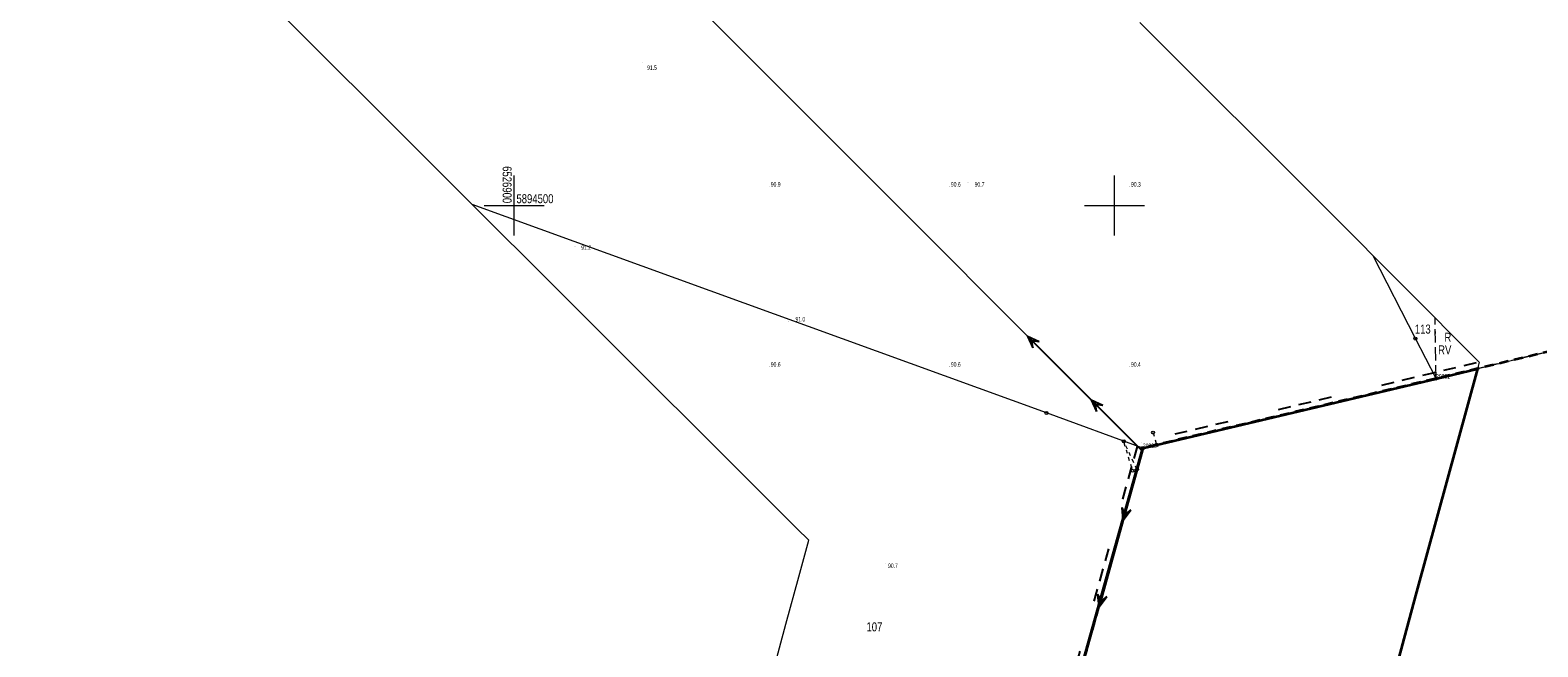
# Model space of a CAD drawing. Header units: metres. Extents: x 6524698 to 6533081, y 5883213 to 5896811.
# Tile 100 of 131: x 6526819 to 6527071, y 5894426 to 5894529. Entities that reach past the tile are written whole.
import ezdxf
from ezdxf.enums import TextEntityAlignment as Align

# ---------------------------------------------------------------- set-up
doc = ezdxf.new("R2010")
doc.units = ezdxf.units.M
for name, pattern in [('mapa zasadnicza$0$1.5_1.0', [2.5, 1.5, -1]), ('mapa zasadnicza$0$219-1000', [0]), ('mapa zasadnicza$0$219-500', [0]), ('mapa zasadnicza$0$32_1000of', [17.7, 2.1, -1.4, 2.1, -1.4, 2.1, -8.6]), ('mapa zasadnicza$0$egkk-1000', [3, 2.25, -0.75]), ('mapa zasadnicza$0$egkk-500', [2, 1.5, -0.5]), ('mapa zasadnicza$0$egug-1000', [1.5, 0.75, -0.75]), ('mapa zasadnicza$0$egug-500', [1, 0.5, -0.5]), ('mapa zasadnicza$0$l219_1000', [0]), ('mapa zasadnicza$0$suep_wn_1000', [0]), ('mapa zasadnicza$0$suep_wn_500', [0]), ('mapa zasadnicza$0$supp_1000', [1.25, 0.625, -0.625])]:
    doc.linetypes.add(name, pattern=pattern)
for name, color, linetype in [('mapa zasadnicza$0$000 Inne (niezydentyfikowane)', 7, 'Continuous'), ('mapa zasadnicza$0$202-punkt graniczny', 7, 'Continuous'), ('mapa zasadnicza$0$202-punkt graniczny-Atr103', 7, 'Continuous'), ('mapa zasadnicza$0$209-oznaczenie konturu klasyfikacyjnego', 7, 'Continuous'), ('mapa zasadnicza$0$210-oznaczenie konturu użytku gruntowego', 7, 'Continuous'), ('mapa zasadnicza$0$211-numer działki ewidencyjnej', 7, 'Continuous'), ('mapa zasadnicza$0$216-obręb ewidencyjny', 7, 'Continuous'), ('mapa zasadnicza$0$217-kontur klasyfikacyjny', 7, 'Continuous'), ('mapa zasadnicza$0$218-kontur użytku gruntowego', 7, 'Continuous'), ('mapa zasadnicza$0$219-działka ewidencyjna', 7, 'Continuous'), ('mapa zasadnicza$0$235-Granica obrębu symb. poboczny', 7, 'Continuous'), ('mapa zasadnicza$0$pikieta naturalna', 7, 'Continuous'), ('mapa zasadnicza$0$pikieta naturalna-Atr2', 7, 'Continuous'), ('mapa zasadnicza$0$przewód elektroenergetyczny wysokiego napięcia', 7, 'Continuous'), ('mapa zasadnicza$0$Ramki i opis wydruku', 7, 'Continuous'), ('mapa zasadnicza$0$słup przewodów napowietrznych', 7, 'Continuous'), ('mapa zasadnicza$0$Wstawianie ramki sekcyjnej z opisem', 7, 'Continuous')]:
    doc.layers.add(name, color=color, linetype=linetype)
doc.styles.add('mapa zasadnicza$0$STANDARD', font='Working1250', dxfattribs={"width": 0.75})

# ---------------------------------------------------------------- blocks, each defined once
blk = doc.blocks.new('mapa zasadnicza$0$202')
at = {"color": 0, "linetype": 'Continuous', "lineweight": 0}
blk.add_circle((0, 0), 0.25, dxfattribs=at)
blk = doc.blocks.new('mapa zasadnicza$0$SUEP3')
at = {"color": 0, "linetype": 'Continuous'}
for p, q in [((0, 0), (12.003, 0)), ((12.003, 0), (10.003, 0.75)), ((10.003, 0.75), (11.003, 0)), ((12.003, 0), (10.003, -0.75)), ((11.003, 0), (10.003, -0.75)), ((12.003, 0), (27.003, 0)), ((27.003, 0), (25.003, 0.75)), ((25.003, 0.75), (26.003, 0)), ((27.003, 0), (25.003, -0.75)), ((26.003, 0), (25.003, -0.75))]:
    blk.add_line(p, q, dxfattribs=at)
blk = doc.blocks.new('mapa zasadnicza$0$PW01')
at = {"linetype": 'Continuous', "lineweight": 13}
h = blk.add_hatch(color=0, dxfattribs=at)
edge = h.paths.add_edge_path()
edge.add_arc((0, 0), 0.045, 0, 360)
blk = doc.blocks.new('mapa zasadnicza$0$SM05')
at = {"color": 0, "linetype": 'Continuous', "lineweight": 13}
blk.add_circle((0, 0), 0.25, dxfattribs=at)

msp = doc.modelspace()

# ---------------------------------------------------------------- linework, layer by layer
at = {"layer": 'mapa zasadnicza$0$000 Inne (niezydentyfikowane)', "color": 7, "linetype": 'Continuous', "lineweight": 35, "flags": 128}
msp.add_lwpolyline([(6526977.15, 5894360.93), (6527004.75, 5894459.57), (6527053.57, 5894471.14), (6527060.467, 5894472.795), (6527050.341, 5894435.644), (6527048.222, 5894427.81), (6527046.091, 5894419.928)], dxfattribs=at)
at = {"layer": 'mapa zasadnicza$0$216-obręb ewidencyjny', "color": 7, "linetype": 'mapa zasadnicza$0$1.5_1.0', "lineweight": 35, "flags": 128}
msp.add_lwpolyline([(6528080.19, 5893144.58), (6528061.74, 5893201.21), (6528047.55, 5893241.88), (6528024.92, 5893315.29), (6528008.56, 5893361.13), (6527994.3, 5893412.78), (6527972.36, 5893501.34), (6527968.55, 5893513.63), (6527970.79, 5893518.44), (6527970.73, 5893522.51), (6527967.45, 5893552.31), (6527966.7, 5893563.53), (6527962.24, 5893630.13), (6528051.1, 5893681.86), (6528093.51, 5893704.95), (6528160.44, 5893751.29), (6528192.4, 5893787.97), (6528212.45, 5893801.88), (6528235.37, 5893817.79), (6528263.34, 5893839.22), (6528292.63, 5893867.35), (6528325.94, 5893899.11), (6528322.17, 5893903.05), (6528250.73, 5893995.91), (6528184.31, 5894083.49), (6528144.78, 5894142.59), (6528140.26, 5894150.17), (6528112.08, 5894189.3), (6528016.98, 5894319.35), (6528001.44, 5894344.63), (6527975.61, 5894386.54), (6527948.25, 5894431.11), (6527919.91, 5894480.01), (6527892.39, 5894527.5), (6527882.42, 5894543.56), (6527855.65, 5894587.93), (6527823.65, 5894640.97), (6527805.93, 5894633.3), (6527750.7, 5894622.26), (6527703.08, 5894611.82), (6527660.79, 5894602.88), (6527644.2, 5894599.12), (6527623.22, 5894594.36), (6527546.55, 5894577.52), (6527485.04, 5894564.12), (6527442.59, 5894555.97), (6527376.5, 5894538.97), (6527356.91, 5894534.04), (6527324.89, 5894525.35), (6527242.36, 5894508.66), (6527235, 5894507.23), (6527228.04, 5894506.29), (6527159.89, 5894496.69), (6527053.58, 5894471.18), (6527004.75, 5894459.61), (6526977.15, 5894360.97), (6526895.2, 5894390.7), (6526886.54, 5894409.25), (6526848.25, 5894423.17), (6526790.81, 5894405.63), (6526783.96, 5894403.77), (6526751.66, 5894393.24), (6526675.52, 5894369.12), (6526524.19, 5894423.84), (6526526.13, 5894397.23), (6526528.98, 5894342.85), (6526531.21, 5894300.39), (6526524.41, 5894296.52), (6526520.88, 5894294.84), (6526433.18, 5894243.61), (6526409.32, 5894231.32), (6526314.07, 5894204.53), (6526268.73, 5894188.91), (6526258.95, 5894183.01), (6526232.67, 5894174.45), (6526048.77, 5894185.58), (6526028.42, 5894185.14), (6525944.02, 5894189.55), (6525880.8, 5894192.86), (6525865.46, 5894208.87), (6525815.37, 5894268.24), (6525725.76, 5894354.61), (6525677.43, 5894405.04), (6525642.47, 5894443.85), (6525631.75, 5894455.74), (6525621.46, 5894467.17), (6525618.11, 5894470.89), (6525610.84, 5894478.96), (6525545.06, 5894551.99), (6525537.2, 5894560.72), (6525460.52, 5894338.76), (6525456.21, 5894326.33), (6525450.16, 5894308.9), (6525445.22, 5894294.63), (6525423.21, 5894231.15), (6525415.4, 5894208.63), (6525399.64, 5894161.49), (6525369.98, 5894072.79), (6525342.34, 5893997.91), (6525337.4, 5893981.36), (6525266.58, 5893924.52), (6525217.93, 5893885.48), (6525120.08, 5893806.06), (6525080.21, 5893781.94), (6525034.62, 5893753.64), (6524956.86, 5893706.08), (6524954.17, 5893701.72), (6524952.33, 5893698.77), (6524951.12, 5893696.84), (6524924.06, 5893653.68), (6524922.11, 5893650.61), (6524908.03, 5893628.41), (6524885.99, 5893594.37), (6524823.72, 5893494.6), (6524818.62, 5893484.85), (6524776.38, 5893404.01), (6524760.03, 5893372.45), (6524743.69, 5893340.87), (6524727.34, 5893309.3), (6524725.32, 5893305.6), (6524701.12, 5893258.79), (6524698.5, 5893253.75), (6524741.55, 5893198.86), (6524787.16, 5893135.47), (6524797.48, 5893113.55), (6524827.59, 5893049.65), (6524848.15, 5892993.16), (6524885, 5892891.94), (6524886.71, 5892887.25), (6524900.94, 5892860.83), (6524938.01, 5892801.88), (6524942.47, 5892794.78), (6524958.2, 5892763.24), (6524982.49, 5892709.34), (6524989.65, 5892692.64), (6525021.29, 5892644.7), (6525047.57, 5892607.1), (6525072.42, 5892559.28), (6525080.98, 5892544.34), (6525104.23, 5892503.81), (6525105.73, 5892501.2), (6525124.09, 5892461.96), (6525158, 5892390.4), (6525163.69, 5892366.6), (6525187.74, 5892266.07), (6525200.42, 5892203.7), (6525210.27, 5892167.69), (6525235.54, 5892075.31), (6525239, 5892035.46), (6525241.84, 5892018.03), (6525246.18, 5891943.28), (6525246.02, 5891937.6), (6525245.65, 5891924.05), (6525244.65, 5891887.35), (6525244.88, 5891861.21), (6525245.32, 5891811.32), (6525234.24, 5891649.83), (6525224.07, 5891546.78), (6525208.12, 5891507.31), (6525193.48, 5891471.08), (6525186.45, 5891448.59), (6525184.14, 5891444.14), (6525180.5, 5891437.11), (6525176.64, 5891433.3), (6525163.56, 5891420.57), (6525150.33, 5891406.73), (6525149.34, 5891405.88), (6525147.46, 5891404.1), (6525146.26, 5891402.89), (6525142.82, 5891399.45), (6525132.06, 5891389.06), (6525128.35, 5891385.34), (6525124.8, 5891381.67), (6525121.13, 5891378.06), (6525095.65, 5891351.83), (6525053.05, 5891307.97), (6525038.88, 5891292.8), (6525015.99, 5891261.95), (6524996.02, 5891237.19), (6524958.43, 5891186.61), (6524908.74, 5891119.69), (6524979.34, 5891082.37), (6525035.16, 5891054.09), (6525074.44, 5891035.78), (6525140.68, 5891002.24), (6525158.27, 5890993.31), (6525169.95, 5890987.37), (6525189.03, 5890979.26), (6525225.79, 5890963.63), (6525241.68, 5890952.94), (6525280.63, 5890926.71), (6525286.23, 5890923.62), (6525353.13, 5890886.67), (6525387.9, 5890862.89), (6525416.13, 5890848.06), (6525465.51, 5890821.53), (6525489.55, 5890809.17), (6525532.35, 5890788.13), (6525593.44, 5890757.92), (6525656.38, 5890722.42), (6525712.1, 5890690.97), (6525744.09, 5890674.26), (6525753.93, 5890669.12), (6525811.57, 5890638.94), (6525889.01, 5890598.56), (6525902.26, 5890595.95), (6525968.12, 5890559.29), (6526048.15, 5890515.81), (6526148.09, 5890465.98), (6526205.96, 5890434.59), (6526262.38, 5890404.11), (6526332.75, 5890374.64), (6526425.41, 5890334.29), (6526595.63, 5890279.11), (6526573.45, 5890132.21), (6526575.25, 5890133.06), (6526592.18, 5890129.32), (6526722.43, 5890098.71), (6526728.64, 5890098.03), (6526735.76, 5890098.07), (6526740.34, 5890097.85), (6526742.25, 5890097.45), (6526749.57, 5890095.95), (6526757.09, 5890094.4), (6526758.07, 5890090.77), (6526792.43, 5890086.11), (6526812.21, 5890083.05), (6526890.35, 5890080.91), (6526909.87, 5890084.83), (6526952.34, 5890094.44), (6526971.01, 5890104.38), (6526981, 5890111.26), (6526988.84, 5890116.67), (6527008.52, 5890134.26), (6527045.63, 5890148.55), (6527057.31, 5890152.25), (6527077.89, 5890166.68), (6527165.07, 5890215.69), (6527220.83, 5890245.22), (6527241.28, 5890253.87), (6527273.45, 5890274.12), (6527288.1, 5890288.63), (6527313.38, 5890308.14), (6527321.27, 5890314.22), (6527338.23, 5890321.73), (6527355.64, 5890331.57), (6527391.42, 5890349.92), (6527454.67, 5890547.02), (6527509.07, 5890729.27), (6527517.65, 5890758.02), (6527651.09, 5891150.82), (6527705.03, 5891299.34), (6527759.25, 5891463.12), (6527785.51, 5891547.1), (6527787.58, 5891553.86), (6527801.61, 5891598.79), (6527846.82, 5891746.29), (6528014.33, 5891830.31), (6528198.8, 5891907.55), (6528440.31, 5891996.73), (6528394.78, 5892128.68), (6528377.11, 5892179.95), (6528349.09, 5892260.65), (6528334.62, 5892315.93), (6528299.61, 5892411.02), (6528296.22, 5892421.59), (6528276.69, 5892498.16), (6528274.02, 5892507.32), (6528253.12, 5892581.84), (6528217.45, 5892695.43), (6528216.98, 5892718.27), (6528214.23, 5892726.13), (6528211.23, 5892742.29), (6528202.22, 5892766.07), (6528192.07, 5892792.85), (6528171.14, 5892860.59), (6528166.45, 5892875.8), (6528118.84, 5893029.51), (6528114.87, 5893046.22), (6528103.06, 5893080.73)], close=True, dxfattribs=at)
at = {"layer": 'mapa zasadnicza$0$217-kontur klasyfikacyjny', "color": 92, "linetype": 'mapa zasadnicza$0$egkk-1000', "lineweight": 18, "flags": 128}
for points in [[(6527053.58, 5894471.18), (6527053.424, 5894481.278)], [(6527004.75, 5894459.61), (6527053.58, 5894471.18)], [(6527053.58, 5894471.18), (6527060.48, 5894472.836)], [(6526977.15, 5894360.97), (6527004.75, 5894459.61)]]:
    msp.add_lwpolyline(points, dxfattribs=at)
at = {"layer": 'mapa zasadnicza$0$217-kontur klasyfikacyjny', "color": 92, "linetype": 'mapa zasadnicza$0$egkk-500', "lineweight": 18, "flags": 128}
for points in [[(6527079.33, 5894477.36), (6527053.58, 5894471.18)], [(6527053.58, 5894471.18), (6527004.75, 5894459.61)], [(6527004.75, 5894459.61), (6526977.15, 5894360.97)]]:
    msp.add_lwpolyline(points, dxfattribs=at)
at = {"layer": 'mapa zasadnicza$0$218-kontur użytku gruntowego', "color": 3, "linetype": 'mapa zasadnicza$0$egug-1000', "lineweight": 18, "flags": 128}
for points in [[(6527053.58, 5894471.18), (6527053.424, 5894481.278)], [(6527004.75, 5894459.61), (6527053.58, 5894471.18)], [(6527053.58, 5894471.18), (6527060.48, 5894472.836)], [(6526977.15, 5894360.97), (6527004.75, 5894459.61)]]:
    msp.add_lwpolyline(points, dxfattribs=at)
at = {"layer": 'mapa zasadnicza$0$218-kontur użytku gruntowego', "color": 3, "linetype": 'mapa zasadnicza$0$egug-500', "lineweight": 18, "flags": 128}
for points in [[(6527079.33, 5894477.36), (6527053.58, 5894471.18)], [(6527053.58, 5894471.18), (6527004.75, 5894459.61)], [(6527004.75, 5894459.61), (6526977.15, 5894360.97)]]:
    msp.add_lwpolyline(points, dxfattribs=at)
at = {"layer": 'mapa zasadnicza$0$219-działka ewidencyjna', "color": 7, "linetype": 'mapa zasadnicza$0$219-1000', "lineweight": 18, "flags": 128}
for points in [[(6526988.68, 5894465.45), (6526893.028, 5894500.192)], [(6527050.15, 5894477.84), (6527043.105, 5894491.654)], [(6527053.58, 5894471.18), (6527050.15, 5894477.84)], [(6527053.58, 5894471.18), (6527004.75, 5894459.61)], [(6527060.48, 5894472.836), (6527053.58, 5894471.18)], [(6527004.75, 5894459.61), (6526988.68, 5894465.45)], [(6527004.75, 5894459.61), (6526977.15, 5894360.97)]]:
    msp.add_lwpolyline(points, dxfattribs=at)
at = {"layer": 'mapa zasadnicza$0$219-działka ewidencyjna', "color": 7, "linetype": 'mapa zasadnicza$0$219-500', "lineweight": 18, "flags": 128}
for points in [[(6527053.58, 5894471.18), (6527159.89, 5894496.69)], [(6527004.75, 5894459.61), (6527053.58, 5894471.18)], [(6526977.15, 5894360.97), (6527004.75, 5894459.61)]]:
    msp.add_lwpolyline(points, dxfattribs=at)
at = {"layer": 'mapa zasadnicza$0$219-działka ewidencyjna', "color": 7, "linetype": 'mapa zasadnicza$0$l219_1000', "lineweight": 13, "flags": 128}
for points in [[(6527053.58, 5894471.18), (6527004.75, 5894459.61)], [(6527004.75, 5894459.61), (6526977.15, 5894360.97)]]:
    msp.add_lwpolyline(points, dxfattribs=at)
at = {"layer": 'mapa zasadnicza$0$219-działka ewidencyjna', "color": 7, "linetype": 'mapa zasadnicza$0$l219_1000', "lineweight": 18, "flags": 128}
msp.add_lwpolyline([(6527060.48, 5894472.836), (6527053.58, 5894471.18)], dxfattribs=at)
at = {"layer": 'mapa zasadnicza$0$235-Granica obrębu symb. poboczny', "color": 0, "linetype": 'mapa zasadnicza$0$32_1000of', "lineweight": 25}
for p, q in [((6527060.247, 5894473.808), (6527053.347, 5894472.152)), ((6527060.247, 5894473.808), (6527060.247, 5894473.808)), ((6527060.247, 5894473.808), (6527060.247, 5894473.808)), ((6527053.349, 5894472.153), (6527004.519, 5894460.583)), ((6527053.347, 5894472.152), (6527053.347, 5894472.152)), ((6527053.347, 5894472.152), (6527053.347, 5894472.152)), ((6527053.349, 5894472.153), (6527053.349, 5894472.153)), ((6527053.349, 5894472.153), (6527053.349, 5894472.153)), ((6527003.787, 5894459.879), (6526976.187, 5894361.239)), ((6527003.787, 5894459.879), (6527003.787, 5894459.879)), ((6527003.787, 5894459.879), (6527003.787, 5894459.879)), ((6527004.519, 5894460.583), (6527004.519, 5894460.583)), ((6527004.519, 5894460.583), (6527004.519, 5894460.583))]:
    msp.add_line(p, q, dxfattribs=at)
at = {"layer": 'mapa zasadnicza$0$przewód elektroenergetyczny wysokiego napięcia', "color": 1, "linetype": 'mapa zasadnicza$0$suep_wn_1000', "lineweight": 18, "flags": 128}
msp.add_lwpolyline([(6527004.625, 5894459.125), (6526829.31, 5894634.74)], dxfattribs=at)
at = {"layer": 'mapa zasadnicza$0$przewód elektroenergetyczny wysokiego napięcia', "color": 1, "linetype": 'mapa zasadnicza$0$suep_wn_500', "lineweight": 18, "flags": 128}
for points in [[(6526918.71, 5894149.85), (6527004.69, 5894459.15)], [(6527004.69, 5894459.15), (6526918.71, 5894149.85)]]:
    msp.add_lwpolyline(points, dxfattribs=at)
at = {"layer": 'mapa zasadnicza$0$Ramki i opis wydruku', "color": 7, "linetype": 'Continuous', "lineweight": 13, "flags": 128}
for points in [[(6526943.16, 5894422.39), (6526945.3, 5894430.27), (6526947.43, 5894438.15), (6526949.08, 5894444.26), (6526947.12, 5894446.22), (6526942.61, 5894450.72), (6526938.1, 5894455.22), (6526933.6, 5894459.71), (6526929.09, 5894464.21), (6526924.58, 5894468.71), (6526920.08, 5894473.2), (6526915.57, 5894477.7), (6526911.07, 5894482.2), (6526906.56, 5894486.69), (6526902.05, 5894491.19), (6526897.55, 5894495.69), (6526893.04, 5894500.18), (6526888.53, 5894504.68), (6526884.03, 5894509.18), (6526879.52, 5894513.67), (6526875.01, 5894518.17), (6526870.51, 5894522.66), (6526866, 5894527.16), (6526861.49, 5894531.66)], [(6527004.23, 5894530.5), (6527008.74, 5894526.01), (6527013.24, 5894521.51), (6527017.75, 5894517.01), (6527022.26, 5894512.52), (6527026.76, 5894508.02), (6527031.27, 5894503.52), (6527035.84, 5894498.96), (6527060.77, 5894473.89), (6527060.47, 5894472.8), (6527053.57, 5894471.14), (6527004.75, 5894459.57), (6526977.15, 5894360.93)]]:
    msp.add_lwpolyline(points, dxfattribs=at)
at = {"layer": 'mapa zasadnicza$0$słup przewodów napowietrznych', "color": 7, "linetype": 'mapa zasadnicza$0$supp_1000', "lineweight": 18, "flags": 128}
for points in [[(6527003.762, 5894456.039), (6527003.03, 5894455.82), (6527001.57, 5894460.73)], [(6527003.762, 5894456.039), (6527001.57, 5894460.73)], [(6527006.45, 5894462.19), (6527007.066, 5894460.119)]]:
    msp.add_lwpolyline(points, dxfattribs=at)
at = {"layer": 'mapa zasadnicza$0$Wstawianie ramki sekcyjnej z opisem', "color": 7, "linetype": 'Continuous', "lineweight": 13, "flags": 128}
for points in [[(6526900, 5894495), (6526900, 5894505)], [(6527000, 5894495), (6527000, 5894505)], [(6526895, 5894500), (6526905, 5894500)], [(6526995, 5894500), (6527005, 5894500)]]:
    msp.add_lwpolyline(points, dxfattribs=at)

# ---------------------------------------------------------------- block references
at = {"layer": 'mapa zasadnicza$0$202-punkt graniczny', "color": 7, "linetype": 'Continuous', "lineweight": 18}
for p in [(6527050.15, 5894477.84), (6527053.58, 5894471.18), (6527053.58, 5894471.18), (6526988.68, 5894465.45), (6527004.75, 5894459.61), (6527004.75, 5894459.61)]:
    msp.add_blockref('mapa zasadnicza$0$202', p, dxfattribs=at)
at = {"layer": 'mapa zasadnicza$0$pikieta naturalna', "color": 7, "linetype": 'Continuous', "lineweight": 13}
for p in [(6526921.41, 5894523.9), (6526975.61, 5894503.91), (6526942.57, 5894503.17), (6526972.57, 5894503.17), (6527002.57, 5894503.17), (6526910.15, 5894493.25), (6526945.75, 5894480.63), (6526942.57, 5894473.17), (6526972.57, 5894473.17), (6527002.57, 5894473.17), (6526961.94, 5894440.43)]:
    msp.add_blockref('mapa zasadnicza$0$PW01', p, dxfattribs=at)
at = {"layer": 'mapa zasadnicza$0$przewód elektroenergetyczny wysokiego napięcia', "color": 1, "linetype": 'Continuous', "lineweight": 18}
for p, rotation in [((6527004.625, 5894459.125), 134.951), ((6527004.69, 5894459.15), 254.465)]:
    msp.add_blockref('mapa zasadnicza$0$SUEP3', p, dxfattribs=dict(at, rotation=rotation))
at = {"layer": 'mapa zasadnicza$0$słup przewodów napowietrznych', "color": 7, "linetype": 'Continuous', "lineweight": 18}
for p in [(6527001.57, 5894460.73), (6527006.45, 5894462.19), (6527007.066, 5894460.119), (6527003.03, 5894455.82), (6527003.762, 5894456.039)]:
    msp.add_blockref('mapa zasadnicza$0$SM05', p, dxfattribs=at)

# ---------------------------------------------------------------- texts
at = {"layer": 'mapa zasadnicza$0$202-punkt graniczny-Atr103', "color": 7, "style": 'mapa zasadnicza$0$STANDARD', "width": 0.667}
for s, p in [('29881', (6527053.58, 5894471.18)), ('29880', (6527004.75, 5894459.61))]:
    msp.add_text(s, height=0.75, dxfattribs=at).set_placement(p)
at = {"layer": 'mapa zasadnicza$0$209-oznaczenie konturu klasyfikacyjnego', "color": 3, "linetype": 'Continuous', "lineweight": 18, "style": 'mapa zasadnicza$0$STANDARD', "width": 0.79}
msp.add_text('RV', height=1.5, dxfattribs=at).set_placement((6527056.13, 5894475.21), align=Align.RIGHT)
at = {"layer": 'mapa zasadnicza$0$210-oznaczenie konturu użytku gruntowego', "color": 3, "linetype": 'Continuous', "lineweight": 18, "style": 'mapa zasadnicza$0$STANDARD', "width": 0.79}
msp.add_text('R', height=1.5, dxfattribs=at).set_placement((6527056.12, 5894477.31), align=Align.RIGHT)
at = {"layer": 'mapa zasadnicza$0$211-numer działki ewidencyjnej', "color": 7, "linetype": 'Continuous', "lineweight": 18, "style": 'mapa zasadnicza$0$STANDARD', "width": 0.79}
for s, p in [('113', (6527052.69, 5894478.68)), ('107', (6526961.35, 5894429.06))]:
    msp.add_text(s, height=1.5, dxfattribs=at).set_placement(p, align=Align.RIGHT)
at = {"layer": 'mapa zasadnicza$0$pikieta naturalna-Atr2', "color": 7, "style": 'mapa zasadnicza$0$STANDARD', "width": 0.667}
for s, p in [('91.5', (6526922.16, 5894522.62)), ('90.9', (6526942.77, 5894503.17)), ('90.6', (6526972.77, 5894503.17)), ('90.7', (6526976.73, 5894503.16)), ('90.3', (6527002.77, 5894503.17)), ('91.2', (6526911.19, 5894492.64)), ('91.0', (6526946.88, 5894480.7)), ('90.6', (6526942.77, 5894473.17)), ('90.6', (6526972.77, 5894473.17)), ('90.4', (6527002.77, 5894473.17)), ('90.7', (6526962.3, 5894439.62))]:
    msp.add_text(s, height=0.75, dxfattribs=at).set_placement(p)
at = {"layer": 'mapa zasadnicza$0$Wstawianie ramki sekcyjnej z opisem', "color": 7, "linetype": 'Continuous', "lineweight": 13, "style": 'mapa zasadnicza$0$STANDARD', "width": 0.79}
msp.add_text('6526900', height=1.5, rotation=270, dxfattribs=at).set_placement((6526898.1, 5894500.4), align=Align.RIGHT)
msp.add_text('5894500', height=1.5, rotation=0.001, dxfattribs=at).set_placement((6526900.4, 5894500.4))

doc.saveas('drawing.dxf')
